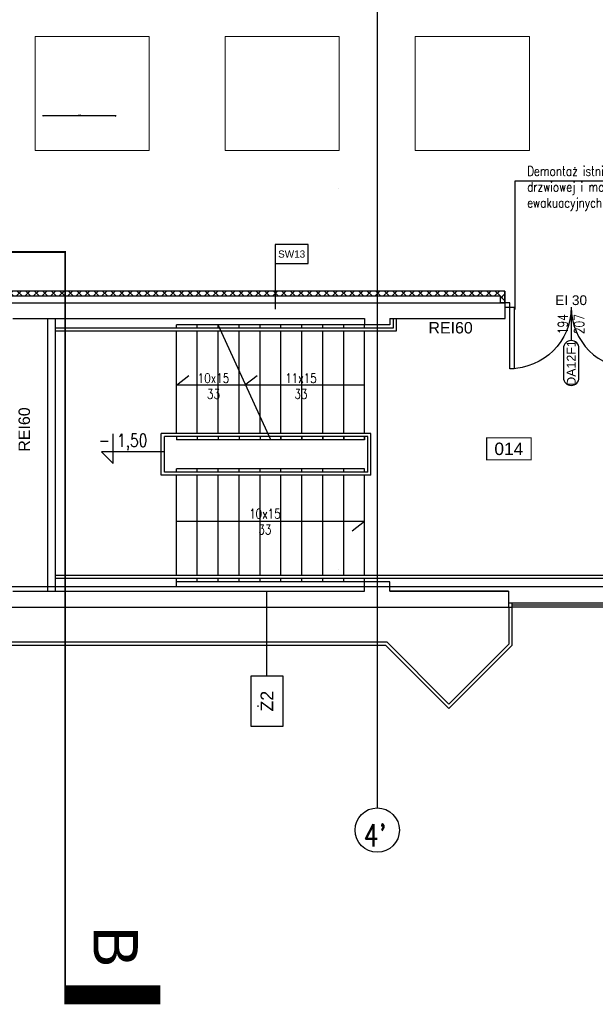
# Model space of a CAD drawing. Header units: centimetres. Extents: x -228435 to 111511, y -89367 to 428125.
# Tile 19 of 219: x -34183 to -25099, y -1864 to 13665. Entities that reach past the tile are written whole.
import ezdxf
from ezdxf.enums import TextEntityAlignment as Align

# ---------------------------------------------------------------- set-up
doc = ezdxf.new("R2010")
doc.units = ezdxf.units.CM
doc.header["$LTSCALE"] = 50
doc.header["$PDMODE"] = 35
doc.header["$PDSIZE"] = 0.1
for name, pattern in [('DASHDOT', [25.4, 12.7, -6.35, 0, -6.35]), ('DASHDOT2', [12.7, 6.35, -3.175, 0, -3.175]), ('HIDDENX2', [19.05, 12.7, -6.35])]:
    doc.linetypes.add(name, pattern=pattern)
doc.layers.get('0').update_dxf_attribs({"color": 8})
doc.layers.get('DEFPOINTS').update_dxf_attribs({"color": 8})
for name, color, linetype in [('ARCH_GK', 8, 'Continuous'), ('ARCH_INFO_AREA_ETYKIETY_200', 8, 'Continuous'), ('ARCH_INFO_ETYK_DRZWI', 8, 'Continuous'), ('ARCH_INFO_KOTY_WYSOKOŚCIOWE_IST', 8, 'Continuous'), ('ARCH_INFO_ODPORNOŚĆ OGNIOWA', 8, 'Continuous'), ('ARCH_INFO_OPISY', 8, 'Continuous'), ('ARCH_INFO_OPISY_IST', 8, 'Continuous'), ('ARCH_INFO_OPISY_PRZEGRODY', 8, 'Continuous'), ('ARCH_INFO_OPISY_PRZEGRODY_IST', 8, 'Continuous'), ('ARCH_INFO_OSIE_IST', 8, 'DASHDOT2'), ('ARCH_INFO_OSIE_OPISY_IST', 8, 'Continuous'), ('ARCH_INFO_SCHODY_IST', 8, 'Continuous'), ('ARCH_MUROWANE_IST', 8, 'Continuous'), ('ARCH_PRZEKROJOWE_IST', 8, 'Continuous'), ('ARCH_SCHODY_IST', 8, 'Continuous'), ('ARCH_ŚLUSARKA_DRZWI', 8, 'Continuous'), ('ARCH_ŚLUSARKA_OKNA_IST', 8, 'Continuous'), ('ARCH_ŻELBET_IST', 8, 'Continuous'), ('Osie rzutów$0$ARCH_INFO_OSIE_OPISY_IST', 8, 'Continuous')]:
    doc.layers.add(name, color=color, linetype=linetype)
for name, color, linetype, lineweight in [('ARCH_LINIE PRZEKROJOWE', 8, 'Continuous', 25), ('ARCH_SUFITY_PODWIESZANE', 8, 'HIDDENX2', 9), ('kondygnacja +1_5$0$ARCH_INFO_WYMIARY', 8, 'Continuous', 9)]:
    doc.layers.add(name, color=color, linetype=linetype, lineweight=lineweight)
doc.styles.add('Arial', font='ARIAL.TTF')
doc.styles.add('kondygnacja +1_5$0$Romans', font='Romans.shx', dxfattribs={"width": 0.7})
doc.styles.add('Romans', font='Romans.shx')
doc.styles.add('ROMANS-250-CM', font='romans.shx', dxfattribs={"width": 0.8, "height": 50})
doc.styles.add('ROMANS-50-CM', font='romans.shx', dxfattribs={"width": 0.8, "height": 10})
doc.dimstyles.new('ISO-25', dxfattribs={"dimtxt": 2.5, "dimasz": 2.5, "dimexe": 1.25, "dimexo": 0.625, "dimtad": 1, "dimtxsty": 'Standard', "dimcen": 2.5, "dimadec": 0, "dimazin": 0, "dimtfac": 1, "dimtmove": 0, "dimatfit": 3, "dimfxl": 0, "dimarcsym": 0})
doc.dimstyles.new('kondygnacja +1_5$0$Wymiary 1-100', dxfattribs={"dimtxt": 12, "dimasz": 10, "dimexe": 5, "dimexo": 0, "dimgap": 4, "dimtad": 1, "dimrnd": 0.5, "dimzin": 12, "dimdsep": 46, "dimtxsty": 'kondygnacja +1_5$0$Romans', "dimblk": 'kondygnacja +1_5$0$_Oblique', "dimcen": 10, "dimdle": 10, "dimclrt": 55, "dimazin": 0, "dimtfac": 1, "dimtmove": 1, "dimatfit": 3, "dimfxl": 0, "dimtolj": 1, "dimtzin": 0, "dimarcsym": 0})

# ---------------------------------------------------------------- blocks, each defined once
blk = doc.blocks.new('A$C57A9303D')
blk.add_lwpolyline([(300, 0, 3, 3, 0), (0, 0, 30, 30, 0), (0, 150, 30, 30, 0)], format="xyseb")
at = {"linetype": 'DASHDOT', "ltscale": 5, "const_width": 3}
blk.add_lwpolyline([(300, 0), (1000, 0)], dxfattribs=at)
blk = doc.blocks.new('Linie przekrojowe')
at = {"layer": 'ARCH_LINIE PRZEKROJOWE', "linetype": 'DASHDOT', "ltscale": 5, "const_width": 3, "flags": 128}
blk.add_lwpolyline([(8110, 12660), (8110, 5500), (8760, 5500), (8760, 5178.6)], dxfattribs=at)
at = {"layer": 'ARCH_LINIE PRZEKROJOWE', "linetype": 'DASHDOT', "ltscale": 5, "xscale": -1, "rotation": 270}
blk.add_blockref('A$C57A9303D', (8760, 4328.6), dxfattribs=at)
at = {"layer": 'ARCH_LINIE PRZEKROJOWE', "linetype": 'DASHDOT', "ltscale": 5, "style": 'Arial'}
blk.add_text('B', height=70, rotation=270, dxfattribs=at).set_placement((8839.8, 4404.4), align=Align.MIDDLE_CENTER)
blk = doc.blocks.new('SU Lampy kwadratowe +0')
at = {"layer": 'ARCH_SUFITY_PODWIESZANE', "ltscale": 2.5}
for points in [[(8720, 5840), (8900, 5840), (8900, 5660), (8720, 5660)], [(9020, 5840), (9200, 5840), (9200, 5660), (9020, 5660)], [(9320, 5840), (9500, 5840), (9500, 5660), (9320, 5660)]]:
    blk.add_lwpolyline(points, close=True, dxfattribs=at)
blk = doc.blocks.new('T-drzwi_dół-200')
at = {"layer": 'ARCH_INFO_ETYK_DRZWI'}
blk.add_line((0, 0), (0, -60), dxfattribs=at)
blk.add_lwpolyline([(-17.5, -77.5), (-17.5, -143.7, 1), (17.5, -143.7), (17.5, -77.5, 1)], format="xyb", close=True, dxfattribs=at)
at = {"layer": 'ARCH_INFO_ETYK_DRZWI', "style": 'Romans', "width": 0.8}
for tag, p in [('ADS_DRZWI:SZEROKOŚĆ', (-7.9, -23)), ('ADS_DRZWI:WYSOKOŚĆ', (29, -23))]:
    blk.add_attdef(tag, text='', height=22, rotation=90, dxfattribs=at).set_placement(p, align=Align.CENTER)
at = {"layer": 'ARCH_INFO_ETYK_DRZWI', "color": 1, "style": 'Arial'}
blk.add_attdef('ADS_DRZWI:ODPORNOŚĆ_OGNIOWA', text='', height=22, dxfattribs=at).set_placement((-0.1, 13.3), align=Align.BOTTOM_CENTER)
at = {"layer": 'ARCH_INFO_ETYK_DRZWI', "style": 'Arial'}
blk.add_attdef('ADS_DRZWI:SYMBOL', text='', height=20, rotation=90, dxfattribs=at).set_placement((0, -110.6), align=Align.MIDDLE)
blk = doc.blocks.new('etykieta_numer')
at = {"color": 0, "linetype": 'ByBlock', "const_width": 2.44}
blk.add_lwpolyline([(-50, -50), (-50, 0), (50, 0), (50, -50)], close=True, dxfattribs=at)
at = {"color": 0, "linetype": 'ByBlock', "style": 'Arial'}
blk.add_attdef('AECAREA:NUMBER', text='', height=28, dxfattribs=at).set_placement((0, -25), align=Align.MIDDLE)
blk = doc.blocks.new('kondygnacja +1_5$0$_Oblique')
at = {"color": 0, "linetype": 'ByBlock', "lineweight": -2}
blk.add_line((-0.5, -0.5), (0.5, 0.5), dxfattribs=at)
blk = doc.blocks.new('*D1149')
at = {"layer": 'DEFPOINTS', "color": 0, "lineweight": 40}
for p in [(-32670, 79617, 6300), (-33810, 12462, 6300), (-33810, 12146)]:
    blk.add_point(p, dxfattribs=at)
at = {"layer": 'kondygnacja +1_5$0$ARCH_INFO_WYMIARY', "color": 0, "lineweight": -2}
for p, q in [((-32660, 12146), (-33820, 12146)), ((-33810, 12142), (-33810, 12141)), ((-32670, 12154), (-32670, 12141))]:
    blk.add_line(p, q, dxfattribs=at)
at = {"layer": 'kondygnacja +1_5$0$ARCH_INFO_WYMIARY', "color": 0, "lineweight": -2, "xscale": 10, "yscale": 10, "zscale": 10, "rotation": 180}
blk.add_blockref('kondygnacja +1_5$0$_Oblique', (-33810, 12146), dxfattribs=at)
at = {"layer": 'kondygnacja +1_5$0$ARCH_INFO_WYMIARY', "color": 0, "lineweight": -2, "xscale": 10, "yscale": 10, "zscale": 10}
blk.add_blockref('kondygnacja +1_5$0$_Oblique', (-32670, 12146), dxfattribs=at)
at = {"layer": 'kondygnacja +1_5$0$ARCH_INFO_WYMIARY', "color": 55, "insert": (-33240, 12156), "char_height": 12, "attachment_point": 5, "style": 'kondygnacja +1_5$0$Romans'}
blk.add_mtext('\\A1;1140', dxfattribs=at)
blk = doc.blocks.new('Osie rzutów')
at = {"layer": 'ARCH_INFO_OSIE_IST', "ltscale": 10}
for p, q in [((9260, 12510), (9260, 4623.3)), ((4436, 5600), (15156.5, 5600)), ((4436, 5000), (15156.5, 5000))]:
    blk.add_line(p, q, dxfattribs=at)
at = {"layer": 'ARCH_INFO_OSIE_OPISY_IST'}
blk.add_circle((9260, 4588.3), 35, dxfattribs=at)
at = {"layer": 'ARCH_INFO_OSIE_OPISY_IST', "style": 'ROMANS-250-CM', "width": 0.8}
blk.add_text("4'", height=35, dxfattribs=at).set_placement((9238.5, 4562.7))

msp = doc.modelspace()

# ---------------------------------------------------------------- hatches: boundary and pattern name
at = {"layer": 'ARCH_GK', "linetype": 'Continuous', "lineweight": -3}
h = msp.add_hatch(dxfattribs=at)
h.set_pattern_fill('ANSI37', color=256, scale=30, angle=-360, style=0)
h.set_pattern_definition([(45, (-121140, -45000), (-67.35192, 67.35192), []), (135, (-121140, -45000), (-67.35192, -67.35192), [])])
h.paths.add_polyline_path([(-35035.00002, 9385), (-35050.00002, 9385), (-35050.00002, 9310), (-26600.00002, 9310), (-26600.00002, 9200), (-26525.00002, 9200), (-26525.00002, 9385)])

# ---------------------------------------------------------------- linework, layer by layer
for p, q in [((-26525.00002, 9385, 630), (-35035.00002, 9385, 630)), ((-26525.00002, 9200, 630), (-26525.00002, 9385, 630)), ((-26525.00002, 9385, 630), (-26525.00002, 9200, 630)), ((-35050.00002, 9310, 630), (-26600.00002, 9310, 630)), ((-26600.00002, 9310, 630), (-26600.00002, 9200, 630)), ((-26525.00002, 9200, 630), (-26600.00002, 9200, 630))]:
    msp.add_line(p, q, dxfattribs=at)
at = {"layer": 'ARCH_INFO_KOTY_WYSOKOŚCIOWE_IST', "elevation": 630}
msp.add_lwpolyline([(-31896.34279, 6850.40215), (-32893.52674, 6850.40215), (-32706.02674, 6662.90215), (-32706.02674, 7131.33584)], dxfattribs=at)
at = {"layer": 'ARCH_INFO_OPISY_IST'}
for p, q in [((-31710, 7900, 630), (-31512.3135, 8052.36759, 630)), ((-30634.94363, 7900, 630), (-30437.25714, 8052.36759, 630)), ((-28740, 7900, 630), (-31710, 7900, 630)), ((-28740, 5750, 630), (-31710, 5750, 630)), ((-28740, 5750, 630), (-28934.18269, 5600.33298, 630))]:
    msp.add_line(p, q, dxfattribs=at)
at = {"layer": 'ARCH_INFO_OPISY_PRZEGRODY', "elevation": 630}
msp.add_lwpolyline([(-30153.7633, 9817.59507), (-29628.7633, 9817.59507), (-29628.7633, 10117.59507), (-30153.7633, 10117.59507), (-30153.7633, 9817.59507)], close=True, dxfattribs=at)
msp.add_lwpolyline([(-30153.7633, 9817.59507), (-30153.7633, 9098.37167)], dxfattribs=at)
at = {"layer": 'ARCH_INFO_OPISY_PRZEGRODY_IST', "elevation": 630}
msp.add_lwpolyline([(-30281.61952, 3317.07035), (-30031.61952, 3317.07035), (-30031.61952, 2517.07035), (-30531.61952, 2517.07035), (-30531.61952, 3317.07035), (-30281.61952, 3317.07035), (-30281.61952, 4650)], dxfattribs=at)
at = {"layer": 'ARCH_INFO_OSIE_IST', "elevation": 630}
msp.add_lwpolyline([(-30153.7633, 9817.59507), (-29628.7633, 9817.59507), (-29628.7633, 10117.59507), (-30153.7633, 10117.59507), (-30153.7633, 9817.59507)], close=True, dxfattribs=at)
at = {"layer": 'ARCH_MUROWANE_IST', "ltscale": 4}
for p, q in [((-33740, 4650, 630), (-33740, 8950, 630)), ((-33620, 4650, 630), (-33620, 8950, 630)), ((-13071.72773, 4720, 630), (-39021.72773, 4720, 630))]:
    msp.add_line(p, q, dxfattribs=at)
at = {"layer": 'ARCH_PRZEKROJOWE_IST', "ltscale": 4}
for p, q in [((-26410, 3800, 630), (-27410, 2800, 630)), ((-26410, 3800, 630), (-27410, 2800, 630)), ((-26410, 3800, 630), (-27410, 2800, 630)), ((-26460, 3820.71068, 630), (-27394.81829, 2885.89239, 630)), ((-26460, 3820.71068, 630), (-27394.81829, 2885.89239, 630)), ((-26460, 3820.71068, 630), (-27394.81829, 2885.89239, 630))]:
    msp.add_line(p, q, dxfattribs=at)
at = {"layer": 'ARCH_PRZEKROJOWE_IST', "ltscale": 4, "elevation": 630}
for points in [[(-39925.35534, 3800.00034), (-28410, 3799.98414), (-27410, 2799.98414), (-26410, 3799.98414), (-26410, 4400)], [(-39925.35534, 3850.00035), (-28389.28932, 3849.98414), (-27410, 2870.69481), (-26460, 3820.69481), (-26460, 4400)]]:
    msp.add_lwpolyline(points, dxfattribs=at)
at = {"layer": 'ARCH_SCHODY_IST'}
for p, q in [((-28290, 8950, 630), (-28290, 8800, 630)), ((-28240, 8950, 630), (-28240, 8750, 630)), ((-28290, 8800, 630), (-33620, 8800, 630)), ((-28240, 8750, 630), (-33620, 8750, 630)), ((-28740, 8850, 630), (-31710, 8850, 630)), ((-31710, 8800, 630), (-31710, 8850, 630)), ((-31710, 7140, 630), (-31710, 8750, 630)), ((-31380, 8800, 630), (-31380, 8850, 630)), ((-31380, 7140, 630), (-31380, 8750, 630)), ((-30219.88727, 7040, 630), (-31050, 8850, 630)), ((-31050, 8800, 630), (-31050, 8850, 630)), ((-31050, 7140, 630), (-31050, 8750, 630)), ((-30720, 8800, 630), (-30720, 8850, 630)), ((-30720, 7140, 630), (-30720, 8750, 630)), ((-30390, 8800, 630), (-30390, 8850, 630)), ((-30390, 7140, 630), (-30390, 8750, 630)), ((-30060, 8800, 630), (-30060, 8850, 630)), ((-30060, 7140, 630), (-30060, 8750, 630)), ((-29730, 8800, 630), (-29730, 8850, 630)), ((-29730, 7140, 630), (-29730, 8750, 630)), ((-29400, 8800, 630), (-29400, 8850, 630)), ((-29400, 7140, 630), (-29400, 8750, 630)), ((-29070, 8800, 630), (-29070, 8850, 630)), ((-29070, 7140, 630), (-29070, 8750, 630)), ((-28740, 8800, 630), (-28740, 8850, 630)), ((-28740, 7140, 630), (-28740, 8750, 630)), ((-28640, 7140, 630), (-31950, 7140, 630)), ((-31950, 6480, 630), (-31950, 7140, 630)), ((-28690, 7090, 630), (-31900, 7090, 630)), ((-31900, 6530, 630), (-31900, 7090, 630)), ((-31710, 7090, 630), (-31710, 7040, 630)), ((-31710, 7090, 630), (-31710, 7040, 630)), ((-28740, 7040, 630), (-31710, 7040, 630)), ((-31709.10812, 7090, 630), (-31709.10812, 7040, 630)), ((-29217.27365, 7040, 630), (-31709.10812, 7040, 630)), ((-31380, 7090, 630), (-31380, 7040, 630)), ((-31050, 7090, 630), (-31050, 7040, 630)), ((-30720, 7090, 630), (-30720, 7040, 630)), ((-30390, 7090, 630), (-30390, 7040, 630)), ((-30060, 7040, 630), (-30060, 7090, 630)), ((-30060, 7090, 630), (-30060, 7040, 630)), ((-29730, 7040, 630), (-29730, 7090, 630)), ((-29730, 7090, 630), (-29730, 7040, 630)), ((-29400, 7040, 630), (-29400, 7090, 630)), ((-29400, 7090, 630), (-29400, 7040, 630)), ((-28740, 7040, 630), (-29217.27365, 7040, 630)), ((-29070, 7040, 630), (-29070, 7090, 630)), ((-29070, 7090, 630), (-29070, 7040, 630)), ((-28740, 7040, 630), (-28740, 7090, 630)), ((-28740, 7090, 630), (-28740, 7040, 630)), ((-28690, 6530, 630), (-28690, 7090, 630)), ((-28640, 6480, 630), (-28640, 7140, 630)), ((-28690, 6530, 630), (-31900, 6530, 630)), ((-31710, 6530, 630), (-31710, 6580, 630)), ((-29217.27365, 6580, 630), (-31709.10812, 6580, 630)), ((-31709.10812, 6530, 630), (-31709.10812, 6580, 630)), ((-31380, 6530, 630), (-31380, 6580, 630)), ((-31050, 6530, 630), (-31050, 6580, 630)), ((-30720, 6530, 630), (-30720, 6580, 630)), ((-30390, 6530, 630), (-30390, 6580, 630)), ((-30060, 6530, 630), (-30060, 6580, 630)), ((-29730, 6530, 630), (-29730, 6580, 630)), ((-29400, 6530, 630), (-29400, 6580, 630)), ((-28740, 6580, 630), (-29217.27365, 6580, 630)), ((-29070, 6530, 630), (-29070, 6580, 630)), ((-28740, 6530, 630), (-28740, 6580, 630)), ((-28640, 6480, 630), (-31950, 6480, 630)), ((-31710, 4900, 630), (-31710, 6480, 630)), ((-31380, 4900, 630), (-31380, 6480, 630)), ((-31050, 4900, 630), (-31050, 6480, 630)), ((-30720, 4900, 630), (-30720, 6480, 630)), ((-30390, 4900, 630), (-30390, 6480, 630)), ((-30060, 4900, 630), (-30060, 6480, 630)), ((-29730, 4900, 630), (-29730, 6480, 630)), ((-29400, 4900, 630), (-29400, 6480, 630)), ((-29070, 4900, 630), (-29070, 6480, 630)), ((-28740, 4900, 630), (-28740, 6480, 630)), ((-22895, 4900, 630), (-33620, 4900, 630)), ((-22895, 4850, 630), (-33620, 4850, 630)), ((-31710, 4720, 630), (-31710, 4850, 630)), ((-31380, 4800, 630), (-31380, 4850, 630)), ((-31050, 4800, 630), (-31050, 4850, 630)), ((-30720, 4800, 630), (-30720, 4850, 630)), ((-30390, 4800, 630), (-30390, 4850, 630)), ((-30060, 4800, 630), (-30060, 4850, 630)), ((-29730, 4800, 630), (-29730, 4850, 630)), ((-29400, 4800, 630), (-29400, 4850, 630)), ((-29070, 4800, 630), (-29070, 4850, 630)), ((-28740, 4800, 630), (-28740, 4850, 630)), ((-28740, 4800, 630), (-31710, 4800, 630))]:
    msp.add_line(p, q, dxfattribs=at)
at = {"layer": 'ARCH_ŚLUSARKA_DRZWI', "linetype": 'Continuous', "lineweight": -3, "elevation": 630}
for points in [[(-26450.00002, 9200), (-26525.00002, 9200), (-26525.00002, 9130), (-26450.00002, 9130)], [(-26450.00002, 9130), (-26380.00002, 9130), (-26380.00002, 8160), (-26450.00002, 8160)]]:
    msp.add_lwpolyline(points, close=True, dxfattribs=at)
at = {"layer": 'ARCH_ŚLUSARKA_DRZWI', "linetype": 'Continuous', "lineweight": -3, "extrusion": (0, 0, -1)}
msp.add_arc((26450.00002, 9130, -630), 970, 180, 270, dxfattribs=at)
at = {"layer": 'ARCH_ŚLUSARKA_DRZWI', "linetype": 'Continuous', "lineweight": -3}
msp.add_arc((-24510.00002, 9130, 630), 970, 180, 270, dxfattribs=at)
at = {"layer": 'ARCH_ŚLUSARKA_OKNA_IST'}
for p, q in [((-24700, 4460, 630), (-26410, 4460, 630)), ((-26410, 4435, 630), (-24700, 4435, 630)), ((-24700, 4400, 630), (-26410, 4400, 630))]:
    msp.add_line(p, q, dxfattribs=at)
at = {"layer": 'ARCH_ŚLUSARKA_OKNA_IST', "elevation": 630}
msp.add_lwpolyline([(-26470, 4400), (-26410, 4400), (-26410, 4460), (-26470, 4460)], close=True, dxfattribs=at)
at = {"layer": 'ARCH_ŻELBET_IST', "ltscale": 4}
for p, q in [((-34540, 9200, 630), (-26520.00002, 9200, 630)), ((-26525.00002, 9200, 630), (-26525.00002, 8950, 630)), ((-34290, 8950, 630), (-28740, 8950, 630)), ((-28740, 8950, 630), (-28740, 8850, 630)), ((-28740, 8950, 630), (-28740, 8850, 630)), ((-28340, 8950, 630), (-28340, 8850, 630)), ((-28340, 8950, 630), (-28340, 8850, 630)), ((-28340, 8950, 630), (-26520.00002, 8950, 630)), ((-28340, 8850, 630), (-28740, 8850, 630)), ((-28340, 8850, 630), (-28740, 8850, 630)), ((-28740, 4650, 630), (-28740, 4800, 630)), ((-28340, 4800, 630), (-28740, 4800, 630)), ((-28340, 4800, 630), (-28740, 4800, 630)), ((-28340, 4650, 630), (-28340, 4800, 630)), ((-34290, 4650, 630), (-28740, 4650, 630)), ((-26470, 4650, 630), (-28340, 4650, 630)), ((-28340, 4650, 630), (-26470, 4650, 630)), ((-26470, 4650, 630), (-26470, 4400, 630)), ((-34540, 4400, 630), (-26470, 4400, 630))]:
    msp.add_line(p, q, dxfattribs=at)

# ---------------------------------------------------------------- block references
at = {"xscale": 10, "yscale": 10, "zscale": 10}
msp.add_blockref('Linie przekrojowe', (-121065, -45000, -5670), dxfattribs=at)
at = {"layer": 'ARCH_INFO_AREA_ETYKIETY_200', "linetype": 'Continuous', "lineweight": -3, "xscale": 7, "yscale": 7, "zscale": 10}
msp.add_blockref('etykieta_numer', (-26463.35837, 7071.38235, 630), dxfattribs=at).add_auto_attribs({'AECAREA:NUMBER': '014'})
at = {"layer": 'ARCH_INFO_ETYK_DRZWI', "linetype": 'Continuous', "lineweight": -3, "xscale": 7, "yscale": 7, "zscale": 7}
msp.add_blockref('T-drzwi_dół-200', (-25480.00002, 9024.62855, 630), dxfattribs=at).add_auto_attribs({'ADS_DRZWI:ODPORNOŚĆ_OGNIOWA': 'EI 30', 'ADS_DRZWI:WYSOKOŚĆ': '207', 'ADS_DRZWI:SZEROKOŚĆ': '194', 'ADS_DRZWI:SYMBOL': 'DA12F1'})
at = {"layer": 'ARCH_SUFITY_PODWIESZANE', "ltscale": 2.5, "xscale": 10, "yscale": 10, "zscale": 10}
msp.add_blockref('SU Lampy kwadratowe +0', (-121140, -45000, -5670), dxfattribs=at)
at = {"layer": 'Osie rzutów$0$ARCH_INFO_OSIE_OPISY_IST', "xscale": 10, "yscale": 10, "zscale": 10}
msp.add_blockref('Osie rzutów', (-121140, -45000, 630), dxfattribs=at)

# ---------------------------------------------------------------- texts
at = {"layer": 'ARCH_INFO_KOTY_WYSOKOŚCIOWE_IST', "insert": (-32935.2367, 7000.03087, 630), "char_height": 200, "width": 976.1892646, "attachment_point": 4, "line_spacing_factor": 0.9, "style": 'ROMANS-50-CM'}
msp.add_mtext('- 1,50', dxfattribs=at)
at = {"layer": 'ARCH_INFO_ODPORNOŚĆ OGNIOWA', "insert": (-27382.81802, 8955.24257, 630), "char_height": 180, "width": 3036.6124481, "attachment_point": 5, "style": 'Arial'}
msp.add_mtext('\\PREI60', dxfattribs=at)
at = {"layer": 'ARCH_INFO_ODPORNOŚĆ OGNIOWA', "insert": (-34259.14046, 7201.26821, 630), "char_height": 180, "width": 3036.6124481, "attachment_point": 5, "rotation": 90, "style": 'Arial'}
msp.add_mtext('\\PREI60', dxfattribs=at)
at = {"layer": 'ARCH_INFO_OPISY', "insert": (-26174.90739, 11352.44016, 630), "char_height": 150, "width": 3005.23275, "attachment_point": 1, "style": 'ROMANS-50-CM'}
msp.add_mtext('Demontaż istniejącej stolarki drzwiowej i montaż nowych drzwi ewakuacyjnych', dxfattribs=at)
at = {"layer": 'ARCH_INFO_OPISY_PRZEGRODY', "insert": (-29891.2633, 9967.59507, 630), "char_height": 112.5, "width": 525, "attachment_point": 5, "style": 'Arial'}
msp.add_mtext('SW13', dxfattribs=at)
at = {"layer": 'ARCH_INFO_OPISY_PRZEGRODY_IST', "insert": (-30281.61952, 2917.07035, 630), "char_height": 200, "width": 800, "attachment_point": 5, "rotation": 90, "style": 'Arial'}
msp.add_mtext('Ż2', dxfattribs=at)
at = {"layer": 'ARCH_INFO_SCHODY_IST', "char_height": 150, "width": 100, "attachment_point": 5, "style": 'ROMANS-50-CM'}
for s, insert in [('10x15 33', (-31124.85987, 7885.59574, 630)), ('11x15 33', (-29744.39843, 7885.59574, 630)), ('10x15 33', (-30312.53788, 5747.80693, 630))]:
    msp.add_mtext(s, dxfattribs=dict(at, insert=insert))

# ---------------------------------------------------------------- dimensions: what is measured, and where the dimension line sits
at = {"layer": 'kondygnacja +1_5$0$ARCH_INFO_WYMIARY'}
dim = msp.add_linear_dim(base=(-33810, 12146.22746, -5670), p1=(-32670, 79617.5, 630), p2=(-33810, 12461.75, 630), dimstyle='kondygnacja +1_5$0$Wymiary 1-100', dxfattribs=at)
dim.commit()
dim.dimension.update_dxf_attribs({"geometry": '*D1149', "text_midpoint": (-33240, 12156.22746, -5670)})

# ---------------------------------------------------------------- leaders
at = {"layer": 'ARCH_INFO_OPISY'}
msp.add_leader([(-26361.53042, 9094.10121, 630), (-26361.53042, 11122.58517, 630), (-23405.02596, 11122.58517, 630)], dimstyle='ISO-25', override={"dimscale": 5, "dimasz": 2, "dimtad": 0, "dimldrblk": 'Dot'}, dxfattribs=at)

doc.saveas('drawing.dxf')
